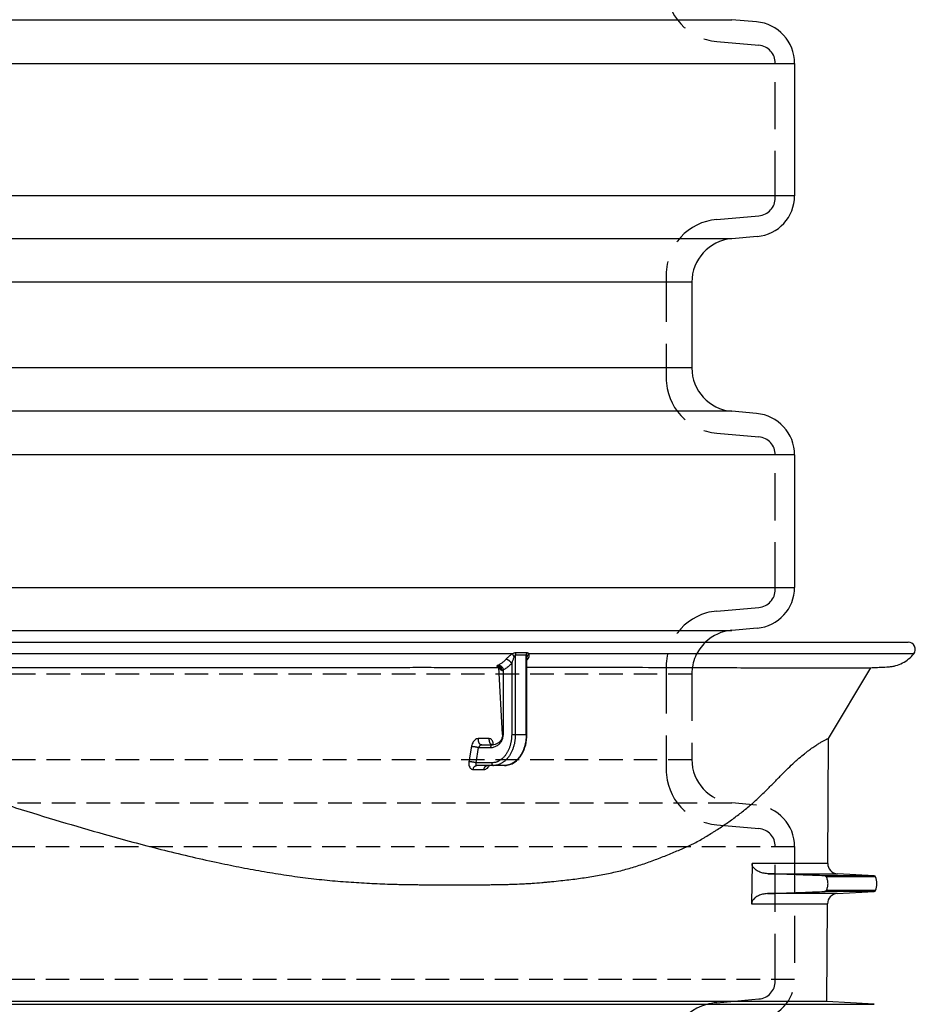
# Model space of a CAD drawing. Header units: millimetres. Extents: x -300186 to 535068, y -28581 to 763298.
# Tile 61 of 256: x 3825 to 3968, y 112519 to 112676. Entities that reach past the tile are written whole.
import ezdxf

# ---------------------------------------------------------------- set-up
doc = ezdxf.new("R2010")
doc.units = ezdxf.units.MM
doc.header["$LTSCALE"] = 10
doc.linetypes.add('HIDDEN1', pattern=[1.1, 0.75, -0.35])
doc.layers.add('CIENKA', color=1, linetype='Continuous')

msp = doc.modelspace()

# ---------------------------------------------------------------- linework, layer by layer
at = {"linetype": 'Continuous'}
for p, q in [((3938.618, 112675.498), (3753.932, 112675.498)), ((3948.632, 112668.55), (3753.932, 112668.55)), ((3948.632, 112647.528), (3753.932, 112647.528)), ((3938.618, 112640.692), (3753.932, 112640.692)), ((3932.27, 112633.765), (3753.932, 112633.765)), ((3932.27, 112620.144), (3753.932, 112620.144)), ((3938.618, 112613.217), (3753.932, 112613.217)), ((3948.632, 112606.269), (3753.932, 112606.269)), ((3948.632, 112585.135), (3753.932, 112585.135)), ((3938.618, 112578.3), (3753.932, 112578.3)), ((3753.932, 112576.48), (3966.711, 112576.48)), ((3903.694, 112574.624), (3753.932, 112574.624)), ((3904.158, 112574.391), (3904.158, 112561.755)), ((3905.894, 112561.755), (3905.894, 112574.391)), ((3906.013, 112561.755), (3906.013, 112573.91)), ((3967.609, 112574.624), (3906.343, 112574.624)), ((3902.134, 112561.755), (3901.512, 112572.471)), ((3902.253, 112561.755), (3902.253, 112572.064)), ((3903.58, 112573.083), (3903.58, 112561.755)), ((3954.011, 112561.145), (3960.777, 112572.405)), ((3903.58, 112561.755), (3904.158, 112561.755)), ((3904.158, 112561.755), (3905.894, 112561.755)), ((3906.013, 112561.755), (3905.894, 112561.755)), ((3953.907, 112541.256), (3954.011, 112561.145)), ((3897.177, 112559.894), (3896.777, 112557.439)), ((3897.91, 112557.256), (3898.31, 112559.71)), ((3898.31, 112559.71), (3900.208, 112559.71)), ((3898.81, 112560.119), (3900.497, 112560.119)), ((3900.398, 112557.256), (3897.91, 112557.256)), ((3900.687, 112556.847), (3898.01, 112556.847)), ((3902.423, 112556.847), (3900.687, 112556.847)), ((3941.853, 112541.256), (3941.796, 112534.821)), ((3953.907, 112541.256), (3941.853, 112541.256)), ((3944.39, 112539.614), (3955.45, 112539.614)), ((3961.318, 112539.281), (3953.37, 112539.281)), ((3961.535, 112539.118), (3953.686, 112539.118)), ((3961.318, 112539.281), (3955.45, 112539.614)), ((3955.416, 112536.446), (3944.336, 112536.446)), ((3961.318, 112536.781), (3953.37, 112536.781)), ((3961.535, 112536.945), (3953.686, 112536.945)), ((3955.416, 112536.446), (3961.318, 112536.781)), ((3941.796, 112534.821), (3953.873, 112534.821)), ((3953.791, 112519.257), (3953.873, 112534.821)), ((3953.791, 112519.257), (3753.932, 112519.257)), ((3753.932, 112518.83), (3961.318, 112518.83)), ((3961.318, 112518.83), (3953.791, 112519.257))]:
    msp.add_line(p, q, dxfattribs=at)
at = {"color": 7, "linetype": 'Continuous'}
for p, q in [((3942.583, 112675.207), (3938.618, 112675.554)), ((3948.632, 112668.606), (3948.632, 112658.123)), ((3948.632, 112658.123), (3948.632, 112647.528)), ((3942.695, 112641.049), (3938.618, 112640.692)), ((3932.27, 112633.765), (3932.27, 112620.144)), ((3942.583, 112612.87), (3938.618, 112613.217)), ((3948.632, 112606.269), (3948.632, 112585.191)), ((3942.695, 112578.712), (3938.618, 112578.356))]:
    msp.add_line(p, q, dxfattribs=at)
at = {"linetype": 'Continuous'}
for points in [[(3903.58, 112573.083), (3903.562, 112573.114, 0.0086035), (3903.543, 112573.145, 0.0078963), (3903.522, 112573.176, 0.0075409), (3903.499, 112573.208, 0.0076458), (3903.475, 112573.239, 0.0075928), (3903.45, 112573.271, 0.0075212), (3903.422, 112573.303, 0.0074384), (3903.393, 112573.334, 0.0074465), (3903.363, 112573.366, 0.0074224), (3903.332, 112573.396, 0.0074483), (3903.299, 112573.426, 0.0074617), (3903.265, 112573.455, 0.0075198), (3903.231, 112573.483, 0.0075859), (3903.195, 112573.51, 0.0076912), (3903.159, 112573.536, 0.0077892), (3903.123, 112573.56, 0.0078849), (3903.086, 112573.583, 0.0081025), (3903.049, 112573.604, 0.0084104), (3903.012, 112573.624, 0.0084513), (3902.975, 112573.642, 0.0081975), (3902.939, 112573.658, 0.0091455), (3902.902, 112573.672, 0.010988), (3902.866, 112573.685, 0.0090977), (3902.833, 112573.696, 0.0040826), (3902.802, 112573.705, 0.0126651), (3902.766, 112573.712, 0.0233279), (3902.714, 112573.719, 0.0131327), (3902.647, 112573.725, 0.0075699)], [(3903.694, 112574.624), (3903.699, 112574.611, 0.0035952), (3903.704, 112574.598, 0.0033135), (3903.709, 112574.585, 0.0030887), (3903.714, 112574.571, 0.0029432), (3903.72, 112574.556, 0.0027873), (3903.726, 112574.542, 0.0026462), (3903.733, 112574.527, 0.0025107), (3903.74, 112574.511, 0.0023989), (3903.747, 112574.495, 0.0022884), (3903.755, 112574.479, 0.0021938), (3903.763, 112574.463, 0.0021008), (3903.771, 112574.446, 0.0020203), (3903.78, 112574.429, 0.0019441), (3903.788, 112574.412, 0.0018797), (3903.798, 112574.394, 0.0018102), (3903.807, 112574.376, 0.0017431), (3903.817, 112574.358, 0.0017023), (3903.827, 112574.34, 0.0016839), (3903.837, 112574.322, 0.0015928), (3903.847, 112574.303, 0.001456), (3903.858, 112574.285, 0.0015588), (3903.869, 112574.266, 0.0017958), (3903.88, 112574.247, 0.0013478), (3903.891, 112574.228, 0.0004959), (3903.901, 112574.212, 0.001821), (3903.914, 112574.191, 0.0030238), (3903.934, 112574.158, 0.0014688), (3903.961, 112574.116, 0.0007802)], [(3905.962, 112574.784), (3905.958, 112574.772, 0.0033402), (3905.953, 112574.76, 0.0032975), (3905.949, 112574.748, 0.0032665), (3905.945, 112574.736, 0.0032569), (3905.941, 112574.723, 0.00324), (3905.937, 112574.711, 0.0032217), (3905.934, 112574.698, 0.0032021), (3905.93, 112574.685, 0.0031868), (3905.927, 112574.672, 0.0031695), (3905.924, 112574.66, 0.0031547), (3905.921, 112574.647, 0.0031375), (3905.918, 112574.633, 0.0031215), (3905.915, 112574.62, 0.0031083), (3905.913, 112574.607, 0.0030998), (3905.91, 112574.594, 0.003078), (3905.908, 112574.58, 0.0030467), (3905.906, 112574.567, 0.0030592), (3905.904, 112574.554, 0.0031068), (3905.902, 112574.54, 0.0030086), (3905.901, 112574.527, 0.0028031), (3905.899, 112574.513, 0.003076), (3905.898, 112574.499, 0.0036416), (3905.897, 112574.485, 0.0027676), (3905.896, 112574.472, 0.0009781), (3905.895, 112574.46, 0.0038629), (3905.895, 112574.445, 0.0066083), (3905.894, 112574.422, 0.0032405), (3905.894, 112574.391, 0.0017224)], [(3906.343, 112574.624), (3906.325, 112574.611, 0.0058716), (3906.308, 112574.598, 0.0058237), (3906.29, 112574.585, 0.0058373), (3906.273, 112574.571, 0.0059502), (3906.257, 112574.556, 0.0060325), (3906.24, 112574.542, 0.0061006), (3906.224, 112574.527, 0.0061676), (3906.209, 112574.511, 0.0062499), (3906.194, 112574.495, 0.0063256), (3906.179, 112574.479, 0.0064057), (3906.165, 112574.463, 0.006481), (3906.151, 112574.446, 0.0065579), (3906.138, 112574.429, 0.0066409), (3906.125, 112574.412, 0.0067307), (3906.113, 112574.394, 0.0067949), (3906.102, 112574.376, 0.0068322), (3906.091, 112574.358, 0.0069662), (3906.08, 112574.34, 0.0071734), (3906.071, 112574.322, 0.0070623), (3906.061, 112574.303, 0.006683), (3906.053, 112574.285, 0.007403), (3906.045, 112574.266, 0.0088441), (3906.037, 112574.247, 0.0068792), (3906.031, 112574.228, 0.0025775), (3906.025, 112574.212, 0.0096193), (3906.019, 112574.191, 0.0167794), (3906.012, 112574.158, 0.0084672), (3906.003, 112574.116, 0.0045694)], [(3906.109, 112573.725), (3906.106, 112573.725, 0.0016142), (3906.103, 112573.725, 0.0016132), (3906.1, 112573.725, 0.0016221), (3906.096, 112573.725, 0.0016426), (3906.093, 112573.725, 0.0016591), (3906.09, 112573.725, 0.0016744), (3906.086, 112573.725, 0.0016894), (3906.083, 112573.724, 0.0017063), (3906.08, 112573.724, 0.0017222), (3906.077, 112573.724, 0.0017394), (3906.073, 112573.724, 0.001755), (3906.07, 112573.723, 0.0017714), (3906.067, 112573.723, 0.001789), (3906.064, 112573.723, 0.0018101), (3906.061, 112573.723, 0.0018219), (3906.057, 112573.722, 0.0018281), (3906.054, 112573.722, 0.0018615), (3906.051, 112573.721, 0.0019193), (3906.048, 112573.721, 0.0018802), (3906.045, 112573.72, 0.0017687), (3906.041, 112573.72, 0.0019748), (3906.038, 112573.719, 0.002387), (3906.035, 112573.719, 0.0018199), (3906.032, 112573.718, 0.0006067), (3906.029, 112573.718, 0.0026144), (3906.026, 112573.717, 0.0045806), (3906.02, 112573.716, 0.0022559), (3906.013, 112573.714, 0.0011957)], [(3901.211, 112572.639), (3901.238, 112572.642, -0.0083756), (3901.265, 112572.644, -0.0082354), (3901.293, 112572.645, -0.0081864), (3901.32, 112572.645, -0.0083038), (3901.348, 112572.645, -0.0083606), (3901.376, 112572.643, -0.0083882), (3901.403, 112572.641, -0.0084066), (3901.431, 112572.637, -0.0084464), (3901.459, 112572.633, -0.0084671), (3901.487, 112572.628, -0.008489), (3901.514, 112572.621, -0.0085004), (3901.541, 112572.614, -0.0085126), (3901.568, 112572.606, -0.0085173), (3901.595, 112572.597, -0.0085165), (3901.621, 112572.587, -0.0085146), (3901.647, 112572.576, -0.0085043), (3901.673, 112572.564, -0.0084921), (3901.698, 112572.552, -0.0084627), (3901.722, 112572.538, -0.0084539), (3901.746, 112572.524, -0.0084355), (3901.769, 112572.509, -0.0083861), (3901.792, 112572.494, -0.0082916), (3901.814, 112572.478, -0.0083369), (3901.835, 112572.461, -0.0083916), (3901.856, 112572.443, -0.0077662), (3901.875, 112572.426, -0.0071982), (3901.891, 112572.411, -0.0085998), (3901.905, 112572.396, -0.0115041), (3901.917, 112572.383, -0.0159588), (3901.925, 112572.372, -0.0231063), (3901.931, 112572.362, -0.0364027), (3901.934, 112572.353, -0.0603724), (3901.934, 112572.346, -0.1033213), (3901.931, 112572.341, -0.1365151), (3901.925, 112572.337, -0.1069807), (3901.917, 112572.335, -0.0640461), (3901.905, 112572.335, -0.0379548), (3901.891, 112572.336, -0.0247134), (3901.873, 112572.339, -0.0161957), (3901.854, 112572.343, -0.0111562), (3901.831, 112572.349, -0.009262), (3901.805, 112572.357, -0.0083226), (3901.776, 112572.367, -0.0049871), (3901.746, 112572.377, -0.0016658), (3901.718, 112572.387, -0.0054635), (3901.677, 112572.403, -0.0068534), (3901.607, 112572.431, -0.0026913), (3901.512, 112572.471, -0.0013067)], [(3901.491, 112572.838), (3901.518, 112572.837, -0.0168003), (3901.547, 112572.834, -0.0154111), (3901.576, 112572.83, -0.0146303), (3901.607, 112572.823, -0.0146799), (3901.637, 112572.814, -0.0143454), (3901.669, 112572.803, -0.013932), (3901.7, 112572.79, -0.013443), (3901.732, 112572.775, -0.0130975), (3901.765, 112572.758, -0.0126483), (3901.797, 112572.738, -0.0122788), (3901.829, 112572.717, -0.0118524), (3901.861, 112572.693, -0.0115018), (3901.892, 112572.667, -0.0111323), (3901.923, 112572.64, -0.010829), (3901.953, 112572.61, -0.0104872), (3901.983, 112572.579, -0.0101592), (3902.011, 112572.547, -0.0099602), (3902.038, 112572.513, -0.0098677), (3902.064, 112572.478, -0.0094365), (3902.089, 112572.442, -0.0087414), (3902.112, 112572.405, -0.0092928), (3902.134, 112572.367, -0.010581), (3902.155, 112572.328, -0.0082786), (3902.173, 112572.291, -0.0035985), (3902.189, 112572.257, -0.0108133), (3902.206, 112572.214, -0.0181961), (3902.228, 112572.149, -0.0094505), (3902.253, 112572.064, -0.0052438)], [(3898.251, 112561.121), (3898.247, 112561.093, 0.0064018), (3898.244, 112561.065, 0.0062401), (3898.241, 112561.036, 0.006164), (3898.239, 112561.007, 0.0062365), (3898.237, 112560.978, 0.0062639), (3898.237, 112560.948, 0.0062756), (3898.237, 112560.919, 0.0062871), (3898.238, 112560.889, 0.0063246), (3898.239, 112560.859, 0.0063546), (3898.242, 112560.83, 0.0063936), (3898.245, 112560.8, 0.0064331), (3898.249, 112560.771, 0.0064806), (3898.253, 112560.742, 0.0065325), (3898.259, 112560.713, 0.0065868), (3898.265, 112560.684, 0.0066503), (3898.272, 112560.656, 0.0067113), (3898.279, 112560.628, 0.0067872), (3898.287, 112560.601, 0.0068561), (3898.296, 112560.574, 0.0069415), (3898.306, 112560.548, 0.0070117), (3898.316, 112560.523, 0.0071146), (3898.326, 112560.498, 0.0072061), (3898.338, 112560.474, 0.0072958), (3898.349, 112560.45, 0.007338), (3898.361, 112560.428, 0.0075389), (3898.374, 112560.406, 0.0077026), (3898.387, 112560.384, 0.0078357), (3898.401, 112560.363, 0.0081265), (3898.416, 112560.343, 0.0083899), (3898.431, 112560.323, 0.0086417), (3898.447, 112560.304, 0.0088941), (3898.463, 112560.286, 0.009171), (3898.48, 112560.268, 0.009454), (3898.497, 112560.251, 0.0097518), (3898.515, 112560.236, 0.010013), (3898.533, 112560.221, 0.0102367), (3898.552, 112560.207, 0.0105996), (3898.57, 112560.194, 0.0110738), (3898.59, 112560.182, 0.0110582), (3898.609, 112560.171, 0.0105988), (3898.629, 112560.161, 0.0118426), (3898.649, 112560.152, 0.0142545), (3898.669, 112560.144, 0.0112193), (3898.689, 112560.137, 0.0043226), (3898.707, 112560.132, 0.0156846), (3898.729, 112560.127, 0.0273991), (3898.764, 112560.123, 0.0138401), (3898.81, 112560.119, 0.0074568)], [(3899.982, 112561.121), (3899.977, 112561.093, 0.0063866), (3899.974, 112561.066, 0.0062281), (3899.971, 112561.038, 0.0061543), (3899.969, 112561.009, 0.0062262), (3899.967, 112560.98, 0.0062533), (3899.967, 112560.951, 0.0062649), (3899.967, 112560.922, 0.0062757), (3899.967, 112560.893, 0.0063119), (3899.969, 112560.864, 0.0063403), (3899.971, 112560.835, 0.0063774), (3899.974, 112560.806, 0.0064143), (3899.978, 112560.777, 0.0064592), (3899.982, 112560.748, 0.0065075), (3899.987, 112560.72, 0.0065584), (3899.993, 112560.691, 0.0066173), (3900, 112560.664, 0.0066738), (3900.007, 112560.636, 0.0067443), (3900.015, 112560.609, 0.0068087), (3900.024, 112560.583, 0.0068866), (3900.033, 112560.557, 0.0069495), (3900.043, 112560.532, 0.0070469), (3900.053, 112560.507, 0.0071343), (3900.064, 112560.483, 0.0072098), (3900.076, 112560.46, 0.0072471), (3900.088, 112560.437, 0.0074264), (3900.1, 112560.415, 0.0075477), (3900.113, 112560.394, 0.0076743), (3900.127, 112560.373, 0.0079377), (3900.141, 112560.353, 0.0081639), (3900.156, 112560.333, 0.0084077), (3900.172, 112560.314, 0.0086474), (3900.187, 112560.295, 0.0089), (3900.204, 112560.278, 0.0091586), (3900.221, 112560.261, 0.0094376), (3900.238, 112560.245, 0.0096782), (3900.256, 112560.23, 0.0098833), (3900.274, 112560.215, 0.0102232), (3900.293, 112560.202, 0.0106751), (3900.312, 112560.189, 0.0106495), (3900.331, 112560.178, 0.010199), (3900.351, 112560.168, 0.0114013), (3900.371, 112560.158, 0.0137384), (3900.391, 112560.15, 0.010799), (3900.41, 112560.142, 0.0041265), (3900.428, 112560.136, 0.0151418), (3900.451, 112560.13, 0.0265147), (3900.486, 112560.125, 0.013399), (3900.531, 112560.119, 0.0072169)], [(3903.58, 112561.755), (3903.576, 112561.541, -0.0090557), (3903.565, 112561.323, -0.0086183), (3903.546, 112561.103, -0.0085297), (3903.519, 112560.881, -0.0089529), (3903.483, 112560.657, -0.0092167), (3903.439, 112560.433, -0.009445), (3903.386, 112560.21, -0.0096689), (3903.324, 112559.988, -0.0099983), (3903.253, 112559.77, -0.0102983), (3903.173, 112559.555, -0.0106534), (3903.085, 112559.345, -0.0110017), (3902.987, 112559.14, -0.0113983), (3902.882, 112558.943, -0.011814), (3902.769, 112558.754, -0.0122689), (3902.648, 112558.574, -0.0127101), (3902.52, 112558.403, -0.0131138), (3902.387, 112558.243, -0.0137033), (3902.247, 112558.093, -0.0144072), (3902.102, 112557.956, -0.0146141), (3901.954, 112557.83, -0.0142398), (3901.803, 112557.718, -0.0158848), (3901.647, 112557.617, -0.0189687), (3901.486, 112557.529, -0.0155015), (3901.333, 112557.454, -0.0068901), (3901.194, 112557.393, -0.0210463), (3901.017, 112557.342, -0.0367381), (3900.748, 112557.296, -0.0193288), (3900.398, 112557.256, -0.0107129)], [(3904.158, 112561.755), (3904.154, 112561.521, -0.0090559), (3904.142, 112561.284, -0.0086184), (3904.121, 112561.044, -0.0085299), (3904.092, 112560.801, -0.0089531), (3904.053, 112560.557, -0.0092169), (3904.005, 112560.313, -0.0094451), (3903.947, 112560.069, -0.009669), (3903.879, 112559.828, -0.0099984), (3903.802, 112559.589, -0.0102984), (3903.715, 112559.355, -0.0106536), (3903.618, 112559.126, -0.0110018), (3903.512, 112558.903, -0.0113984), (3903.397, 112558.688, -0.0118141), (3903.273, 112558.481, -0.0122689), (3903.142, 112558.284, -0.0127102), (3903.002, 112558.098, -0.0131138), (3902.856, 112557.923, -0.0137032), (3902.704, 112557.76, -0.0144071), (3902.546, 112557.611, -0.014614), (3902.385, 112557.474, -0.0142396), (3902.22, 112557.351, -0.0158847), (3902.05, 112557.241, -0.0189685), (3901.874, 112557.145, -0.0155012), (3901.707, 112557.063, -0.00689), (3901.555, 112556.997, -0.0210459), (3901.362, 112556.94, -0.0367374), (3901.069, 112556.89, -0.0193285), (3900.687, 112556.847, -0.0107127)], [(3902.253, 112561.755), (3902.246, 112561.755, -0.0000023), (3902.239, 112561.755, -0.0000024), (3902.232, 112561.755, -0.0000025), (3902.225, 112561.755, -0.0000027), (3902.219, 112561.755, -0.0000029), (3902.212, 112561.755, -0.0000031), (3902.206, 112561.755, -0.0000033), (3902.2, 112561.755, -0.0000036), (3902.194, 112561.755, -0.0000039), (3902.189, 112561.755, -0.0000042), (3902.183, 112561.755, -0.0000047), (3902.178, 112561.755, -0.0000051), (3902.174, 112561.755, -0.0000057), (3902.169, 112561.755, -0.0000064), (3902.165, 112561.755, -0.0000072), (3902.161, 112561.755, -0.0000081), (3902.157, 112561.755, -0.0000094), (3902.154, 112561.755, -0.0000111), (3902.15, 112561.755, -0.0000128), (3902.147, 112561.755, -0.0000142), (3902.145, 112561.755, -0.0000188), (3902.142, 112561.755, -0.0000284), (3902.14, 112561.755, -0.0000292), (3902.139, 112561.755, -0.0000128), (3902.137, 112561.755, -0.0000578), (3902.136, 112561.755, -0.000214), (3902.135, 112561.755, -0.0003033), (3902.134, 112561.755, -0.000353)], [(3905.894, 112561.755), (3905.89, 112561.521, -0.0090556), (3905.878, 112561.284, -0.0086182), (3905.857, 112561.044, -0.0085297), (3905.827, 112560.801, -0.0089529), (3905.789, 112560.557, -0.0092167), (3905.74, 112560.313, -0.0094449), (3905.682, 112560.069, -0.0096689), (3905.615, 112559.828, -0.0099982), (3905.537, 112559.589, -0.0102983), (3905.45, 112559.355, -0.0106534), (3905.353, 112559.126, -0.0110017), (3905.247, 112558.903, -0.0113983), (3905.132, 112558.688, -0.011814), (3905.009, 112558.481, -0.0122689), (3904.877, 112558.284, -0.0127101), (3904.738, 112558.098, -0.0131138), (3904.592, 112557.923, -0.0137033), (3904.44, 112557.76, -0.0144072), (3904.282, 112557.611, -0.0146142), (3904.12, 112557.474, -0.0142398), (3903.956, 112557.351, -0.0158849), (3903.786, 112557.241, -0.0189688), (3903.61, 112557.145, -0.0155015), (3903.443, 112557.063, -0.0068901), (3903.291, 112556.997, -0.0210464), (3903.097, 112556.94, -0.0367383), (3902.804, 112556.89, -0.019329), (3902.423, 112556.847, -0.010713)], [(3897.177, 112559.894), (3897.205, 112559.893, -0.0037392), (3897.235, 112559.892, -0.0032673), (3897.267, 112559.891, -0.0029822), (3897.3, 112559.89, -0.0029015), (3897.335, 112559.887, -0.0027671), (3897.372, 112559.885, -0.0026437), (3897.41, 112559.882, -0.0025246), (3897.449, 112559.878, -0.002449), (3897.489, 112559.874, -0.0023673), (3897.531, 112559.869, -0.0023111), (3897.573, 112559.864, -0.0022542), (3897.616, 112559.858, -0.002218), (3897.66, 112559.852, -0.0021862), (3897.704, 112559.846, -0.0021713), (3897.748, 112559.839, -0.0021557), (3897.792, 112559.831, -0.0021446), (3897.836, 112559.824, -0.0021678), (3897.879, 112559.816, -0.0022185), (3897.922, 112559.807, -0.0022001), (3897.964, 112559.799, -0.0021121), (3898.005, 112559.79, -0.0023364), (3898.045, 112559.781, -0.002788), (3898.084, 112559.772, -0.0022968), (3898.12, 112559.763, -0.0010273), (3898.152, 112559.755, -0.0031967), (3898.19, 112559.745, -0.0059357), (3898.243, 112559.73, -0.0034022), (3898.31, 112559.71, -0.0019874)], [(3900.497, 112560.119), (3900.484, 112560.118, 0.018098), (3900.47, 112560.117, 0.0171036), (3900.456, 112560.115, 0.0166908), (3900.441, 112560.111, 0.0171637), (3900.427, 112560.107, 0.0171632), (3900.412, 112560.101, 0.0169869), (3900.398, 112560.094, 0.0166582), (3900.384, 112560.086, 0.0164291), (3900.37, 112560.077, 0.0160123), (3900.356, 112560.067, 0.015632), (3900.343, 112560.055, 0.0151289), (3900.329, 112560.043, 0.0146776), (3900.317, 112560.029, 0.0141642), (3900.305, 112560.015, 0.013708), (3900.293, 112559.999, 0.0131771), (3900.282, 112559.983, 0.0126531), (3900.272, 112559.966, 0.0122726), (3900.262, 112559.948, 0.012017), (3900.253, 112559.929, 0.0113396), (3900.245, 112559.91, 0.0103684), (3900.238, 112559.891, 0.0108659), (3900.232, 112559.871, 0.01217), (3900.226, 112559.85, 0.0093556), (3900.221, 112559.83, 0.0040279), (3900.217, 112559.812, 0.0119698), (3900.214, 112559.789, 0.0195496), (3900.211, 112559.755, 0.0098787), (3900.208, 112559.71, 0.0054088)], [(3900.378, 112560.119), (3900.379, 112560.123, 0.0033075), (3900.38, 112560.127, 0.0034681), (3900.38, 112560.131, 0.0035803), (3900.381, 112560.134, 0.0036142), (3900.382, 112560.138, 0.003678), (3900.382, 112560.142, 0.0037422), (3900.383, 112560.145, 0.003815), (3900.383, 112560.149, 0.0038648), (3900.384, 112560.152, 0.0039292), (3900.384, 112560.155, 0.0039752), (3900.384, 112560.159, 0.004034), (3900.385, 112560.162, 0.0040713), (3900.385, 112560.165, 0.0041218), (3900.385, 112560.168, 0.0041497), (3900.385, 112560.172, 0.0041906), (3900.385, 112560.175, 0.0042074), (3900.385, 112560.178, 0.0042371), (3900.385, 112560.181, 0.0042414), (3900.385, 112560.184, 0.0042585), (3900.384, 112560.186, 0.0042491), (3900.384, 112560.189, 0.0042524), (3900.384, 112560.192, 0.0042282), (3900.383, 112560.195, 0.0042168), (3900.383, 112560.198, 0.0041771), (3900.383, 112560.2, 0.0041503), (3900.382, 112560.203, 0.0040947), (3900.382, 112560.205, 0.0040522), (3900.381, 112560.208, 0.0039805), (3900.381, 112560.211, 0.0039224), (3900.38, 112560.213, 0.0038353), (3900.379, 112560.215, 0.0037614), (3900.379, 112560.218, 0.0036577), (3900.378, 112560.22, 0.0035712), (3900.377, 112560.223, 0.0034578), (3900.377, 112560.225, 0.0033508), (3900.376, 112560.227, 0.0032089), (3900.375, 112560.23, 0.0031112), (3900.374, 112560.232, 0.003004), (3900.373, 112560.234, 0.0028251), (3900.372, 112560.236, 0.0025681), (3900.372, 112560.239, 0.0025915), (3900.371, 112560.241, 0.0026948), (3900.37, 112560.243, 0.0021174), (3900.369, 112560.245, 0.0012879), (3900.368, 112560.247, 0.0023431), (3900.367, 112560.249, 0.0026538), (3900.365, 112560.253, 0.0012274), (3900.363, 112560.258, 0.0007327)], [(3900.363, 112560.258), (3900.363, 112560.255, 0.0017912), (3900.364, 112560.253, 0.0017967), (3900.364, 112560.251, 0.0018013), (3900.364, 112560.249, 0.0018045), (3900.364, 112560.247, 0.0018082), (3900.365, 112560.245, 0.0018116), (3900.365, 112560.243, 0.0018152), (3900.365, 112560.241, 0.0018183), (3900.366, 112560.239, 0.0018217), (3900.366, 112560.237, 0.0018246), (3900.366, 112560.235, 0.0018277), (3900.367, 112560.233, 0.0018304), (3900.367, 112560.231, 0.0018332), (3900.367, 112560.229, 0.0018356), (3900.368, 112560.227, 0.0018383), (3900.368, 112560.225, 0.0018404), (3900.369, 112560.223, 0.0018428), (3900.369, 112560.221, 0.0018446), (3900.37, 112560.219, 0.0018468), (3900.37, 112560.217, 0.0018486), (3900.371, 112560.215, 0.0018501), (3900.371, 112560.213, 0.0018505), (3900.372, 112560.211, 0.0018534), (3900.372, 112560.209, 0.0018578), (3900.373, 112560.207, 0.0018545), (3900.373, 112560.205, 0.0018441), (3900.374, 112560.203, 0.001861), (3900.374, 112560.201, 0.0018989), (3900.375, 112560.199, 0.0018462), (3900.376, 112560.198, 0.001725), (3900.376, 112560.196, 0.0019029), (3900.377, 112560.194, 0.0022664), (3900.378, 112560.192, 0.0017232), (3900.378, 112560.19, 0.0005971), (3900.379, 112560.188, 0.0024254), (3900.38, 112560.186, 0.0041719), (3900.381, 112560.183, 0.0020433), (3900.383, 112560.179, 0.0010843)], [(3897.91, 112557.256), (3897.882, 112557.264, 0.0036761), (3897.853, 112557.273, 0.0032171), (3897.823, 112557.282, 0.0029406), (3897.79, 112557.291, 0.002865), (3897.756, 112557.3, 0.0027359), (3897.72, 112557.309, 0.0026172), (3897.683, 112557.318, 0.0025024), (3897.645, 112557.327, 0.0024302), (3897.605, 112557.336, 0.002352), (3897.564, 112557.345, 0.0022987), (3897.522, 112557.353, 0.0022446), (3897.479, 112557.361, 0.0022109), (3897.436, 112557.369, 0.0021816), (3897.392, 112557.377, 0.0021689), (3897.348, 112557.385, 0.0021557), (3897.304, 112557.391, 0.0021468), (3897.26, 112557.398, 0.0021724), (3897.216, 112557.404, 0.0022255), (3897.173, 112557.41, 0.0022096), (3897.131, 112557.415, 0.0021234), (3897.09, 112557.42, 0.0023515), (3897.049, 112557.424, 0.0028094), (3897.009, 112557.427, 0.0023177), (3896.972, 112557.431, 0.0010376), (3896.939, 112557.433, 0.0032307), (3896.9, 112557.435, 0.0060132), (3896.846, 112557.437, 0.003455), (3896.777, 112557.439, 0.0020208)], [(3897.451, 112556.212), (3897.457, 112556.246, -0.0079611), (3897.464, 112556.279, -0.0077546), (3897.472, 112556.312, -0.0077701), (3897.481, 112556.345, -0.0081298), (3897.491, 112556.378, -0.0083922), (3897.502, 112556.41, -0.0086249), (3897.515, 112556.442, -0.0088618), (3897.528, 112556.474, -0.0091677), (3897.543, 112556.505, -0.0094602), (3897.559, 112556.535, -0.0097848), (3897.576, 112556.564, -0.0101091), (3897.594, 112556.592, -0.0104594), (3897.612, 112556.619, -0.0108289), (3897.632, 112556.644, -0.011221), (3897.653, 112556.669, -0.0115918), (3897.674, 112556.692, -0.0119175), (3897.696, 112556.713, -0.0124105), (3897.718, 112556.733, -0.0130129), (3897.742, 112556.752, -0.013115), (3897.765, 112556.769, -0.0126886), (3897.789, 112556.784, -0.014158), (3897.814, 112556.797, -0.0169553), (3897.839, 112556.809, -0.0136347), (3897.863, 112556.819, -0.0057217), (3897.885, 112556.828, -0.018725), (3897.912, 112556.835, -0.032687), (3897.954, 112556.841, -0.016894), (3898.01, 112556.847, -0.0092521)], [(3899.18, 112556.213), (3899.186, 112556.246, -0.0074174), (3899.193, 112556.279, -0.007235), (3899.201, 112556.312, -0.0072616), (3899.21, 112556.345, -0.007612), (3899.22, 112556.378, -0.007876), (3899.231, 112556.41, -0.0081152), (3899.243, 112556.442, -0.0083635), (3899.256, 112556.474, -0.0086806), (3899.27, 112556.504, -0.008992), (3899.285, 112556.534, -0.0093387), (3899.301, 112556.563, -0.0096936), (3899.318, 112556.591, -0.0100791), (3899.336, 112556.618, -0.0104937), (3899.354, 112556.643, -0.010937), (3899.374, 112556.668, -0.011372), (3899.394, 112556.691, -0.0117689), (3899.415, 112556.712, -0.012345), (3899.436, 112556.732, -0.0130398), (3899.458, 112556.75, -0.0132468), (3899.48, 112556.767, -0.0129111), (3899.502, 112556.782, -0.0145172), (3899.525, 112556.795, -0.0175326), (3899.549, 112556.807, -0.0142194), (3899.571, 112556.817, -0.0059939), (3899.592, 112556.825, -0.0196969), (3899.618, 112556.832, -0.0347586), (3899.657, 112556.838, -0.018093), (3899.708, 112556.843, -0.0099319)], [(3900.398, 112557.256), (3900.398, 112557.243, 0.0055226), (3900.399, 112557.231, 0.0054493), (3900.399, 112557.218, 0.0054325), (3900.4, 112557.205, 0.0055148), (3900.402, 112557.193, 0.0055692), (3900.403, 112557.18, 0.0056113), (3900.405, 112557.167, 0.0056551), (3900.407, 112557.155, 0.0057156), (3900.41, 112557.142, 0.0057728), (3900.412, 112557.13, 0.0058348), (3900.415, 112557.117, 0.0058989), (3900.419, 112557.105, 0.0059673), (3900.422, 112557.093, 0.0060403), (3900.426, 112557.081, 0.0061136), (3900.43, 112557.07, 0.0061948), (3900.434, 112557.058, 0.0062728), (3900.439, 112557.047, 0.0063626), (3900.444, 112557.036, 0.006446), (3900.449, 112557.025, 0.0065421), (3900.454, 112557.015, 0.0066257), (3900.459, 112557.004, 0.0067337), (3900.465, 112556.994, 0.0068317), (3900.471, 112556.985, 0.0069288), (3900.477, 112556.975, 0.0069899), (3900.483, 112556.966, 0.0071644), (3900.489, 112556.958, 0.0073056), (3900.496, 112556.949, 0.0074277), (3900.503, 112556.941, 0.0076647), (3900.51, 112556.933, 0.007881), (3900.517, 112556.925, 0.008085), (3900.524, 112556.918, 0.0082877), (3900.532, 112556.911, 0.0085037), (3900.54, 112556.904, 0.0087246), (3900.548, 112556.898, 0.008954), (3900.556, 112556.891, 0.0091464), (3900.564, 112556.886, 0.0093008), (3900.573, 112556.88, 0.0095815), (3900.581, 112556.875, 0.0099624), (3900.59, 112556.871, 0.0098905), (3900.598, 112556.867, 0.0094251), (3900.607, 112556.863, 0.0105024), (3900.616, 112556.859, 0.0126137), (3900.625, 112556.856, 0.0098441), (3900.634, 112556.854, 0.0036969), (3900.642, 112556.852, 0.0137862), (3900.652, 112556.85, 0.0239962), (3900.667, 112556.848, 0.0120265), (3900.687, 112556.847, 0.0064538)]]:
    msp.add_lwpolyline(points, format="xyb", dxfattribs=at)
at = {"color": 7, "linetype": 'Continuous'}
for centre, radius, start, end in [((3942.005, 112668.606), 6.626, 0, 85), ((3942.128, 112647.528), 6.504, 275, 0), ((3939.224, 112633.765), 6.954, 95, 180), ((3939.224, 112620.144), 6.954, 180, 265), ((3942.005, 112606.269), 6.626, 0, 85), ((3942.128, 112585.191), 6.504, 275, 0), ((3939.224, 112571.429), 6.954, 95, 133.40838)]:
    msp.add_arc(centre, radius, start, end, dxfattribs=at)
at = {"linetype": 'Continuous'}
for centre, radius, start, end in [((3966.711, 112575.335), 1.145, 321.61745, 90), ((3955.543, 112541.248), 1.636, 179.7, 266.75), ((3961.304, 112539.036), 0.245, 19.39137, 86.75), ((3958.449, 112538.031), 3.272, 340.60863, 19.39137), ((3955.509, 112534.813), 1.636, 93.25, 179.7), ((3961.304, 112537.026), 0.245, 273.25, 340.60863)]:
    msp.add_arc(centre, radius, start, end, dxfattribs=at)
for points, knots in [([(3902.647, 112573.725), (3902.532, 112573.597), (3902.291, 112573.358), (3901.906, 112573.063), (3901.631, 112572.906), (3901.491, 112572.838)], [0, 0, 0, 0, 0.3333333, 0.6666667, 1, 1, 1, 1]), ([(3903.694, 112574.624), (3903.577, 112574.552), (3903.347, 112574.384), (3902.955, 112574.047), (3902.746, 112573.833), (3902.647, 112573.725)], [0, 0, 0, 0, 0.3333333, 0.6666667, 1, 1, 1, 1]), ([(3904.233, 112574.784), (3904.186, 112574.784), (3904.085, 112574.771), (3903.906, 112574.722), (3903.769, 112574.66), (3903.694, 112574.624)], [0, 0, 0, 0, 0.3333333, 0.6666667, 1, 1, 1, 1]), ([(3904.158, 112574.391), (3904.138, 112574.391), (3904.096, 112574.36), (3904.024, 112574.245), (3903.983, 112574.161), (3903.961, 112574.116)], [0, 0, 0, 0, 0.3333333, 0.6666667, 1, 1, 1, 1]), ([(3905.962, 112574.784), (3905.771, 112574.782), (3905.387, 112574.78), (3904.81, 112574.78), (3904.425, 112574.782), (3904.233, 112574.784)], [0, 0, 0, 0, 0.3333333, 0.6666667, 1, 1, 1, 1]), ([(3906.003, 112574.116), (3905.998, 112574.161), (3905.985, 112574.245), (3905.948, 112574.36), (3905.914, 112574.391), (3905.894, 112574.391)], [0, 0, 0, 0, 0.3333333, 0.6666667, 1, 1, 1, 1]), ([(3906.343, 112574.624), (3906.31, 112574.66), (3906.234, 112574.723), (3906.097, 112574.771), (3906.008, 112574.784), (3905.962, 112574.784)], [0, 0, 0, 0, 0.3333333, 0.6666667, 1, 1, 1, 1]), ([(3906.013, 112573.91), (3906.013, 112573.921), (3906.013, 112573.995), (3906.009, 112574.063), (3906.003, 112574.116)], [0.76713828, 0.76713828, 0.76713828, 0.76713828, 0.8, 1, 1, 1, 1]), ([(3906.109, 112573.725), (3906.201, 112573.83), (3906.339, 112574.04), (3906.413, 112574.382), (3906.379, 112574.551), (3906.343, 112574.624)], [0, 0, 0, 0, 0.3333333, 0.6666667, 1, 1, 1, 1]), ([(3960.777, 112572.405), (3960.923, 112572.413), (3961.467, 112572.442), (3962.408, 112572.495), (3963.396, 112572.532), (3964.179, 112572.603), (3964.938, 112572.768), (3965.846, 112573.12), (3966.822, 112573.764), (3967.368, 112574.32), (3967.609, 112574.624)], [0.0675317, 0.0675317, 0.0675317, 0.0675317, 0.11905933, 0.25867556, 0.39829178, 0.46632498, 0.53435818, 0.67042457, 0.80649096, 0.94255736, 0.94255736, 0.94255736, 0.94255736]), ([(3753.932, 112572.405), (3757.606, 112572.405), (3768.925, 112572.404), (3786.591, 112572.404), (3805.633, 112572.412), (3821.391, 112572.425), (3834.779, 112572.436), (3845.828, 112572.44), (3856.054, 112572.443), (3864.684, 112572.448), (3871.725, 112572.454), (3877.581, 112572.46), (3882.571, 112572.465), (3886.926, 112572.467), (3890.823, 112572.467), (3894.385, 112572.466), (3897.753, 112572.464), (3900.327, 112572.464), (3901.75, 112572.464), (3902.133, 112572.465)], [0, 0, 0, 0, 0.01886917, 0.05660751, 0.08491126, 0.11321501, 0.14151877, 0.16982252, 0.19812627, 0.22643003, 0.25473378, 0.28303753, 0.31134129, 0.33964504, 0.3679488, 0.39625255, 0.4245563, 0.45286006, 0.46346245, 0.46346245, 0.46346245, 0.46346245]), ([(3901.491, 112572.838), (3901.425, 112572.807), (3901.317, 112572.751), (3901.213, 112572.68), (3901.203, 112572.651), (3901.211, 112572.639)], [0, 0, 0, 0, 0.3333333, 0.6666667, 1, 1, 1, 1]), ([(3901.211, 112572.639), (3901.238, 112572.602), (3901.277, 112572.556), (3901.289, 112572.518), (3901.29, 112572.499), (3901.288, 112572.487)], [0, 0, 0, 0, 0.3333333, 0.6666667, 1, 1, 1, 1]), ([(3901.288, 112572.487), (3901.358, 112572.49), (3901.452, 112572.486), (3901.602, 112572.452), (3901.756, 112572.381), (3901.898, 112572.274), (3902.019, 112572.126), (3902.108, 112571.937), (3902.134, 112571.78), (3901.512, 112572.471)], [0.02627151, 0.02627151, 0.02627151, 0.02627151, 0.14285714, 0.28571429, 0.42857143, 0.57142857, 0.71428571, 0.85714286, 1, 1, 1, 1]), ([(3902.253, 112572.064), (3902.229, 112572.029), (3902.186, 112571.964), (3902.143, 112571.884), (3902.134, 112571.849), (3901.512, 112572.471)], [0, 0, 0, 0, 0.3333333, 0.6666667, 1, 1, 1, 1]), ([(3906.013, 112572.471), (3906.735, 112572.472), (3908.62, 112572.477), (3911.68, 112572.484), (3916.21, 112572.489), (3921.483, 112572.484), (3927.88, 112572.456), (3933.954, 112572.431), (3938.762, 112572.415), (3943.929, 112572.405), (3949.209, 112572.401), (3953.999, 112572.401), (3957.844, 112572.403), (3959.998, 112572.405), (3960.693, 112572.405), (3960.777, 112572.405), (3960.777, 112572.405)], [0.50027302, 0.50027302, 0.50027302, 0.50027302, 0.52125255, 0.5554488, 0.58964504, 0.65803753, 0.72643003, 0.76062627, 0.79482252, 0.82901877, 0.86321501, 0.89741126, 0.93160751, 0.96580375, 0.98860125, 1, 1, 1, 1]), ([(3753.932, 112561.145), (3754.87, 112561.145), (3756.747, 112561.149), (3759.568, 112561.118), (3762.396, 112561.067), (3765.194, 112560.988), (3767.963, 112560.891), (3770.701, 112560.77), (3773.443, 112560.621), (3776.155, 112560.443), (3778.838, 112560.235), (3781.489, 112559.996), (3784.139, 112559.722), (3786.759, 112559.412), (3789.347, 112559.066), (3791.904, 112558.684), (3794.453, 112558.262), (3796.986, 112557.799), (3799.499, 112557.29), (3801.993, 112556.74), (3804.475, 112556.15), (3806.899, 112555.534), (3809.262, 112554.886), (3811.568, 112554.222), (3813.862, 112553.531), (3818.236, 112552.184), (3824.184, 112550.227), (3831.707, 112547.928), (3837.908, 112546.115), (3843.239, 112544.649), (3849.21, 112543.095), (3854.237, 112541.912), (3858.349, 112541.054), (3860.759, 112540.573), (3863.148, 112540.133), (3865.516, 112539.731), (3867.865, 112539.358), (3870.192, 112539.028), (3872.495, 112538.759), (3874.78, 112538.524), (3877.038, 112538.338), (3879.267, 112538.189), (3881.473, 112538.064), (3883.426, 112537.984), (3885.133, 112537.936), (3886.387, 112537.907), (3887.629, 112537.886), (3888.861, 112537.872), (3890.084, 112537.862), (3891.295, 112537.858), (3892.494, 112537.852), (3893.684, 112537.848), (3894.862, 112537.845), (3896.029, 112537.846), (3897.186, 112537.85), (3898.332, 112537.856), (3899.466, 112537.865), (3900.591, 112537.877), (3901.704, 112537.894), (3902.804, 112537.919), (3903.895, 112537.949), (3904.972, 112537.988), (3906.037, 112538.046), (3907.091, 112538.113), (3908.133, 112538.193), (3909.161, 112538.284), (3910.179, 112538.38), (3911.36, 112538.504), (3912.694, 112538.656), (3914.345, 112538.864), (3915.958, 112539.105), (3917.532, 112539.375), (3919.074, 112539.669), (3920.576, 112539.996), (3922.038, 112540.387), (3923.468, 112540.806), (3925.209, 112541.384), (3926.892, 112542.009), (3928.205, 112542.53), (3929.177, 112542.936), (3929.975, 112543.268), (3930.606, 112543.537), (3931.232, 112543.81), (3931.85, 112544.088), (3932.459, 112544.381), (3933.063, 112544.683), (3933.656, 112545.01), (3934.241, 112545.346), (3934.82, 112545.688), (3935.389, 112546.037), (3935.949, 112546.392), (3936.783, 112546.933), (3937.73, 112547.571), (3938.776, 112548.322), (3939.8, 112549.085), (3940.786, 112549.864), (3941.733, 112550.658), (3942.662, 112551.468), (3943.552, 112552.315), (3944.406, 112553.162), (3945.236, 112554.002), (3946.028, 112554.82), (3946.783, 112555.592), (3947.513, 112556.328), (3948.205, 112556.985), (3948.856, 112557.583), (3949.481, 112558.135), (3950.065, 112558.615), (3950.606, 112559.038), (3951.118, 112559.422), (3951.585, 112559.755), (3952.007, 112560.039), (3952.4, 112560.292), (3952.746, 112560.501), (3953.046, 112560.671), (3953.316, 112560.818), (3953.539, 112560.931), (3953.714, 112561.014), (3953.858, 112561.081), (3953.955, 112561.125), (3954.004, 112561.146), (3954.011, 112561.145), (3954.011, 112561.145)], [0, 0, 0, 0, 0.00343727, 0.00688594, 0.01034515, 0.01381549, 0.01716591, 0.02052612, 0.02389578, 0.02727486, 0.030549, 0.03383162, 0.0371224, 0.04042133, 0.04362701, 0.04684009, 0.05006045, 0.05328797, 0.05648842, 0.05969577, 0.06290992, 0.06613038, 0.06917444, 0.0722236, 0.07527771, 0.0783359, 0.0897825, 0.09950028, 0.10922467, 0.11555381, 0.1218807, 0.13451517, 0.1371547, 0.13979265, 0.1450632, 0.14769542, 0.15032555, 0.15557877, 0.15820341, 0.16082551, 0.16606216, 0.16867703, 0.171289, 0.17650375, 0.17803342, 0.17956196, 0.18261557, 0.18414066, 0.18566452, 0.18870842, 0.19022863, 0.1917475, 0.19478107, 0.1962957, 0.19780887, 0.20083074, 0.20234222, 0.20385213, 0.20686711, 0.20837207, 0.20987537, 0.21287686, 0.21437488, 0.21587121, 0.21885874, 0.22034992, 0.22183932, 0.22481265, 0.22733304, 0.22984799, 0.23486133, 0.23735936, 0.23985182, 0.24482001, 0.24729618, 0.24976711, 0.25469323, 0.25962911, 0.26210791, 0.26459359, 0.26709281, 0.2683448, 0.26959844, 0.27211061, 0.27336938, 0.27463007, 0.2771576, 0.27842413, 0.27969235, 0.28223375, 0.28350681, 0.28478137, 0.28989598, 0.29246183, 0.2950331, 0.30019256, 0.30277987, 0.3053722, 0.31061784, 0.31324705, 0.3158798, 0.32115164, 0.32379057, 0.32643126, 0.33170456, 0.33434367, 0.33698441, 0.34226939, 0.34491491, 0.34756234, 0.35284992, 0.3554964, 0.35814449, 0.36344694, 0.36610033, 0.36875498, 0.37410018, 0.37677425, 0.37944908, 0.38480446, 0.38748295, 0.39016168, 0.39016168, 0.39016168, 0.39016168]), ([(3899.982, 112561.121), (3899.695, 112561.12), (3899.122, 112561.121), (3898.542, 112561.121), (3898.251, 112561.121)], [0, 0, 0, 0, 0.5015074, 1, 1, 1, 1]), ([(3900.658, 112560.127), (3900.66, 112560.183), (3900.657, 112560.364), (3900.598, 112560.644), (3900.455, 112560.906), (3900.242, 112561.081), (3900.074, 112561.12), (3899.982, 112561.121)], [0.11424914, 0.11424914, 0.11424914, 0.11424914, 0.2, 0.4, 0.6, 0.8, 1, 1, 1, 1]), ([(3900.208, 112559.71), (3900.421, 112559.71), (3900.816, 112559.774), (3901.322, 112560.012), (3901.732, 112560.357), (3902.038, 112560.793), (3902.214, 112561.266), (3902.253, 112561.59), (3902.253, 112561.755)], [0, 0, 0, 0, 0.1666667, 0.3333333, 0.5, 0.6666667, 0.8333333, 1, 1, 1, 1]), ([(3902.134, 112561.755), (3902.134, 112561.625), (3902.102, 112561.362), (3901.961, 112560.985), (3901.717, 112560.636), (3901.388, 112560.36), (3900.984, 112560.17), (3900.666, 112560.119), (3900.497, 112560.119)], [0, 0, 0, 0, 0.1666667, 0.3333333, 0.5, 0.6666667, 0.8333333, 1, 1, 1, 1]), ([(3902.423, 112556.847), (3902.427, 112556.847), (3902.447, 112556.847), (3902.498, 112556.847), (3902.637, 112556.853), (3902.907, 112556.883), (3903.386, 112557.001), (3904.275, 112557.435), (3905.551, 112558.827), (3906.016, 112560.65), (3906.013, 112561.755)], [0, 0, 0, 0, 0.0021584, 0.0102185, 0.0263796, 0.0738018, 0.1503712, 0.2780456, 0.5652966, 1, 1, 1, 1]), ([(3898.81, 112560.119), (3898.784, 112560.119), (3898.729, 112560.11), (3898.64, 112560.071), (3898.555, 112560.014), (3898.479, 112559.947), (3898.411, 112559.872), (3898.354, 112559.792), (3898.323, 112559.737), (3898.31, 112559.71)], [0, 0, 0, 0, 0.1428571, 0.2857143, 0.4285714, 0.5714286, 0.7142857, 0.8571429, 1, 1, 1, 1]), ([(3900.544, 112560.12), (3900.536, 112560.12), (3900.434, 112560.116), (3900.344, 112560.23), (3900.383, 112560.179)], [0.01929075, 0.01929075, 0.01929075, 0.01929075, 0.11884878, 1, 1, 1, 1]), ([(3897.451, 112556.212), (3897.741, 112556.213), (3898.32, 112556.213), (3898.894, 112556.212), (3899.18, 112556.213)], [0, 0, 0, 0, 0.499081, 1, 1, 1, 1]), ([(3897.91, 112557.256), (3897.897, 112557.229), (3897.874, 112557.175), (3897.853, 112557.095), (3897.847, 112557.02), (3897.857, 112556.953), (3897.886, 112556.896), (3897.937, 112556.856), (3897.984, 112556.847), (3898.01, 112556.847)], [0, 0, 0, 0, 0.1428571, 0.2857143, 0.4285714, 0.5714286, 0.7142857, 0.8571429, 1, 1, 1, 1]), ([(3899.18, 112556.213), (3899.269, 112556.213), (3899.445, 112556.25), (3899.718, 112556.422), (3899.91, 112556.642), (3900.006, 112556.799), (3900.032, 112556.847)], [0, 0, 0, 0, 0.2, 0.4, 0.6, 0.68393811, 0.68393811, 0.68393811, 0.68393811]), ([(3953.37, 112539.281), (3952.368, 112539.32), (3950.367, 112539.397), (3947.375, 112539.508), (3945.384, 112539.579), (3944.39, 112539.614)], [0, 0, 0, 0, 0.3333333, 0.6666667, 1, 1, 1, 1]), ([(3944.336, 112536.446), (3945.336, 112536.481), (3947.337, 112536.553), (3950.347, 112536.664), (3952.361, 112536.742), (3953.37, 112536.781)], [0, 0, 0, 0, 0.3333333, 0.6666667, 1, 1, 1, 1])]:
    msp.add_open_spline(points, degree=3, knots=knots, dxfattribs=at)
for points in [[(3903.961, 112574.116), (3903.932, 112574.059), (3903.878, 112573.936), (3903.796, 112573.726), (3903.717, 112573.508), (3903.643, 112573.289), (3903.6, 112573.151), (3903.58, 112573.083)], [(3904.233, 112574.784), (3904.221, 112574.754), (3904.2, 112574.692), (3904.177, 112574.594), (3904.162, 112574.493), (3904.159, 112574.425), (3904.158, 112574.391)], [(3905.894, 112574.391), (3905.604, 112574.387), (3905.026, 112574.382), (3904.447, 112574.387), (3904.158, 112574.391)], [(3906.013, 112573.621), (3906.046, 112573.655), (3906.078, 112573.69), (3906.109, 112573.725)], [(3903.58, 112573.083), (3903.482, 112572.974), (3903.288, 112572.776), (3903.008, 112572.535), (3902.741, 112572.34), (3902.489, 112572.184), (3902.33, 112572.101), (3902.253, 112572.064)], [(3898.251, 112561.121), (3898.156, 112561.119), (3897.972, 112561.08), (3897.697, 112560.904), (3897.463, 112560.642), (3897.275, 112560.297), (3897.202, 112560.035), (3897.177, 112559.894)], [(3896.777, 112557.439), (3896.756, 112557.304), (3896.743, 112557.05), (3896.817, 112556.695), (3896.971, 112556.423), (3897.193, 112556.25), (3897.361, 112556.213), (3897.451, 112556.212)], [(3944.39, 112539.614), (3944.245, 112539.619), (3943.965, 112539.644), (3943.584, 112539.715), (3943.238, 112539.815), (3942.925, 112539.939), (3942.643, 112540.088), (3942.388, 112540.265), (3942.166, 112540.473), (3941.995, 112540.704), (3941.877, 112540.974), (3941.852, 112541.16), (3941.853, 112541.256)], [(3953.686, 112539.118), (3953.672, 112539.146), (3953.633, 112539.191), (3953.557, 112539.24), (3953.47, 112539.271), (3953.405, 112539.28), (3953.37, 112539.281)], [(3953.686, 112536.945), (3953.77, 112537.109), (3953.902, 112537.446), (3953.981, 112538.031), (3953.902, 112538.616), (3953.77, 112538.953), (3953.686, 112539.118)], [(3944.336, 112536.446), (3944.191, 112536.441), (3943.912, 112536.416), (3943.532, 112536.346), (3943.187, 112536.247), (3942.875, 112536.124), (3942.594, 112535.977), (3942.341, 112535.803), (3942.118, 112535.595), (3941.945, 112535.366), (3941.826, 112535.101), (3941.797, 112534.917), (3941.796, 112534.821)], [(3953.37, 112536.781), (3953.405, 112536.783), (3953.47, 112536.792), (3953.557, 112536.823), (3953.633, 112536.871), (3953.672, 112536.917), (3953.686, 112536.945)]]:
    msp.add_open_spline(points, degree=3, dxfattribs=at)
at = {"layer": 'CIENKA', "color": 3, "linetype": 'HIDDEN1'}
for p, q in [((3936.245, 112672.07), (3942.95, 112671.483)), ((3945.564, 112658.123), (3945.564, 112668.631)), ((3945.564, 112647.202), (3945.564, 112658.123)), ((3936.245, 112643.763), (3942.95, 112644.35)), ((3928.18, 112634.961), (3928.18, 112618.534)), ((3936.245, 112609.733), (3942.95, 112609.146)), ((3945.564, 112584.865), (3945.564, 112606.294)), ((3936.245, 112581.426), (3942.95, 112582.013)), ((3928.18, 112572.625), (3928.18, 112556.198)), ((3932.27, 112571.429), (3932.27, 112557.808)), ((3942.583, 112550.534), (3938.618, 112550.881)), ((3936.245, 112547.396), (3942.95, 112546.81)), ((3945.564, 112522.529), (3945.564, 112543.958)), ((3948.632, 112543.933), (3948.632, 112522.855)), ((3936.245, 112519.09), (3942.95, 112519.677))]:
    msp.add_line(p, q, dxfattribs=at)
at = {"layer": 'CIENKA', "color": 3, "linetype": 'HIDDEN1', "ltscale": 0.5}
for p, q in [((3932.27, 112571.372), (3753.932, 112571.372)), ((3932.27, 112557.752), (3753.932, 112557.752)), ((3938.618, 112550.825), (3753.932, 112550.825)), ((3948.632, 112543.877), (3753.932, 112543.877)), ((3948.632, 112522.799), (3753.932, 112522.799))]:
    msp.add_line(p, q, dxfattribs=at)
at = {"layer": 'CIENKA', "color": 3, "linetype": 'HIDDEN1'}
for centre, radius, start, end in [((3937.015, 112680.871), 8.835, 180, 265), ((3942.701, 112668.631), 2.863, 0, 85), ((3942.701, 112647.202), 2.863, 275, 0), ((3937.015, 112634.961), 8.835, 95, 180), ((3937.015, 112618.534), 8.835, 180, 265), ((3942.701, 112606.294), 2.863, 0, 85), ((3942.701, 112584.865), 2.863, 275, 0), ((3937.015, 112572.625), 8.835, 95, 180), ((3939.224, 112571.429), 6.954, 133.40838, 180), ((3939.224, 112557.808), 6.954, 180, 265), ((3937.015, 112556.198), 8.835, 180, 265), ((3942.005, 112543.933), 6.626, 0, 85), ((3942.701, 112543.958), 2.863, 0, 85), ((3942.128, 112522.855), 6.504, 275, 0), ((3942.701, 112522.529), 2.863, 275, 0), ((3937.015, 112510.288), 8.835, 95, 180)]:
    msp.add_arc(centre, radius, start, end, dxfattribs=at)

doc.saveas('drawing.dxf')
